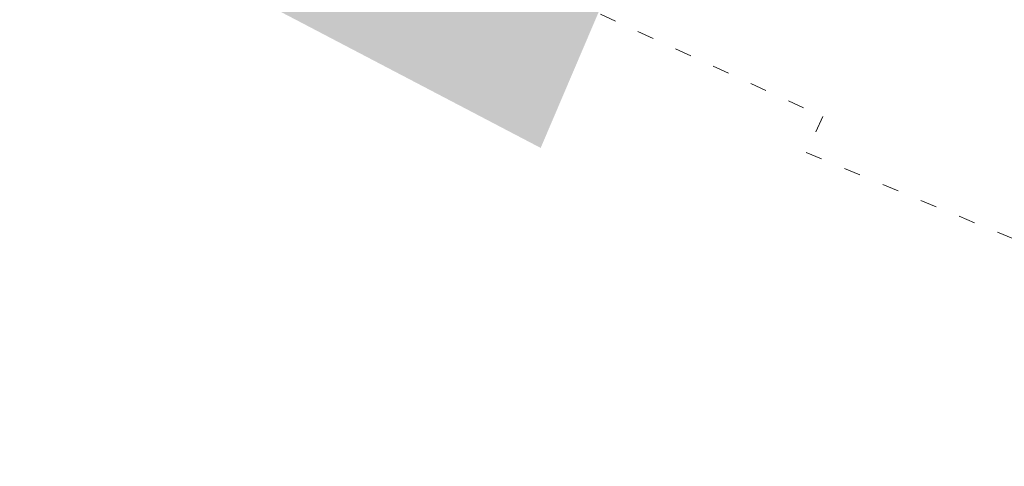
# Model space of a CAD drawing. Header units: inches. Extents: x -93 to 151, y -96 to 115.
# Tile 33 of 126: x -29.61 to -22.48, y 27.15 to 30.38. Entities that reach past the tile are written whole.
import ezdxf

# ---------------------------------------------------------------- set-up
doc = ezdxf.new("R2010")
doc.units = ezdxf.units.IN
doc.header["$MEASUREMENT"] = 0
doc.linetypes.add('ACAD_ISO03W100', pattern=[30, 12, -18])
for name, color, linetype, lineweight in [('1_mapa', 7, 'Continuous', 5), ('1_trawnik', 84, 'Continuous', 0), ('strefa', 7, 'ACAD_ISO03W100', 5)]:
    doc.layers.add(name, color=color, linetype=linetype, lineweight=lineweight)
picture_1 = doc.add_image_def('image1.jpg', size_in_pixel=(9921, 7015))

msp = doc.modelspace()

# ---------------------------------------------------------------- hatches: boundary and pattern name
at = {"layer": '1_trawnik'}
h = msp.add_hatch(dxfattribs=at)
h.set_pattern_fill('GRASS', color=256, scale=0.5)
h.paths.add_polyline_path([(-34.7935, 40.9898), (-29.2822, 38.2964), (-25.8682, 49.1163), (-31.7251, 50.8916), (-35.244, 41.1748)])
h.paths.add_polyline_path([(-16.1614, 46.2548), (-18.8496, 37.416), (-26.5718, 39.7883), (-29.31, 31.2721), (-25.8343, 29.4543), (-23.4102, 35.1312), (-17.2315, 32.7077), (-17.124, 32.6633), (-17.3909, 31.9261), (-11.6179, 29.8953), (-7.962, 43.991), (-11.0913, 44.8438), (-11.5145, 43.0161), (-10.0677, 42.6199), (-12.0483, 35.3862), (-17.8353, 36.9707), (-16.2508, 42.7577), (-13.3573, 41.9654), (-12.9612, 43.4122), (-11.5145, 43.0161), (-11.0913, 44.8438)])
h.paths.add_polyline_path([(-2.1532, 21.3265), (1.6432, 18.4), (-1.3289, 14.7642), (-6.1352, 16.8383)])

# ---------------------------------------------------------------- linework, layer by layer
at = {"layer": 'strefa', "color": 5, "ltscale": 0.01}
msp.add_lwpolyline([(-23.3928, 34.9956), (-25.4023, 30.4217), (-23.7926, 29.6805), (-23.9123, 29.4206), (-19.7872, 27.7046), (-17.6944, 32.7356)], close=True, dxfattribs=at)

# ---------------------------------------------------------------- pictures from other files: only their frames are drawn
at = {"layer": '1_mapa'}
image = msp.add_image(picture_1, insert=(55.5372, -96.0192), size_in_units=(210.6508, 148.9483), rotation=90, dxfattribs=dict(at, fade=40))
image.dxf.flags = 7

doc.saveas('drawing.dxf')
